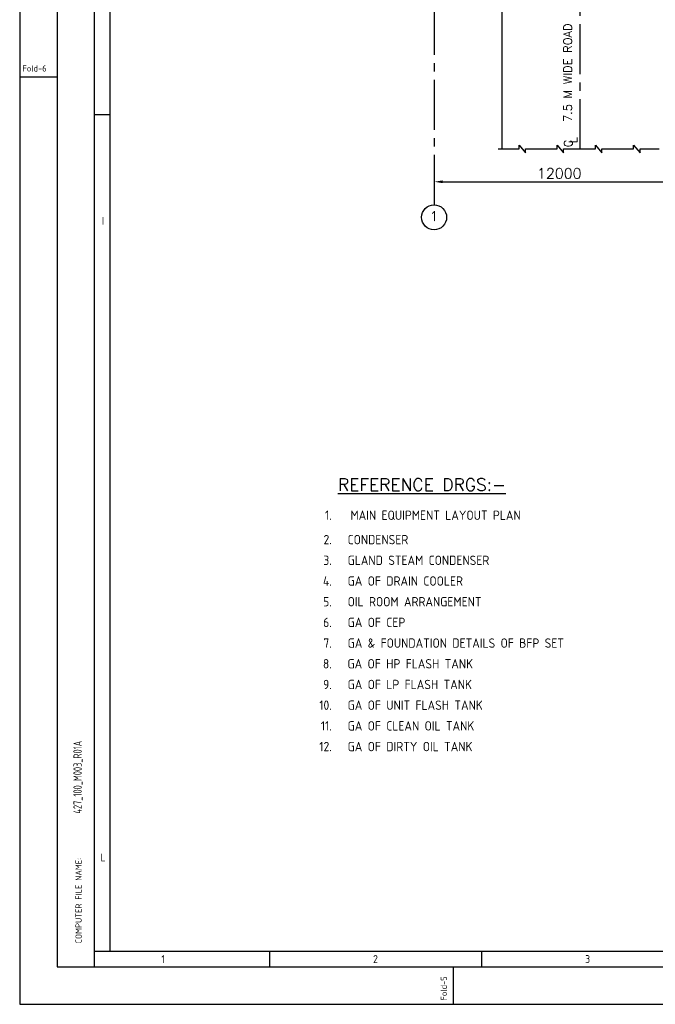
# Model space of a CAD drawing. Extents: x -7650383 to 4934791, y -114316 to 1826789.
# Tile 38 of 131: x 177457 to 208007, y 215003 to 262311. Entities that reach past the tile are written whole.
import ezdxf
from ezdxf.enums import TextEntityAlignment as Align

# ---------------------------------------------------------------- set-up
doc = ezdxf.new("R2010")
doc.units = 0
doc.header["$LTSCALE"] = 800
doc.header["$MEASUREMENT"] = 0
for name, pattern in [('CENTER', [2, 1.25, -0.25, 0.25, -0.25]), ('CENTER2', [1.125, 0.75, -0.125, 0.125, -0.125]), ('CONTINOUS', [0])]:
    doc.linetypes.add(name, pattern=pattern)
doc.layers.get('0').update_dxf_attribs({"linetype": 'CONTINUOUS'})
for name, color, linetype in [('0-7-COL', 2, 'CENTER'), ('DIM', 4, 'CONTINUOUS'), ('FORMAT', 7, 'CONTINUOUS'), ('GRID', 8, 'CENTER'), ('ROAD', 40, 'CONTINUOUS'), ('T', 3, 'CONTINUOUS'), ('TEXT', 3, 'CONTINUOUS')]:
    doc.layers.add(name, color=color, linetype=linetype)
doc.styles.add('D1', font='ROMAND')
doc.styles.add('R', font='ROMANC')
doc.styles.add('ROMANC', font='romanc')
doc.styles.add('ROMANS', font='ISO9.shx', dxfattribs={"width": 0.8})
doc.styles.add('S1', font='SIMPLEX.SHX', dxfattribs={"height": 200})
doc.styles.get("Standard").update_dxf_attribs({"font": 'ISO9'})
doc.dimstyles.new('STANDARD$0', dxfattribs={"dimtxt": 250, "dimasz": 200, "dimexe": 0, "dimexo": 0, "dimgap": 100, "dimtad": 1, "dimdec": 0, "dimzin": 0, "dimdsep": 46, "dimtxsty": 'S1', "dimcen": 0, "dimadec": 0, "dimazin": 0, "dimtfac": 1, "dimtdec": 0, "dimtmove": 2, "dimatfit": 3, "dimfxl": 1, "dimtolj": 1, "dimtzin": 0, "dimarcsym": 0})

# ---------------------------------------------------------------- blocks, each defined once
blk = doc.blocks.new('*D397')
at = {"layer": 'DIM', "color": 4, "linetype": 'Continuous', "lineweight": -2, "transparency": 16777216}
blk.add_line((197791, 254524), (208991, 254524), dxfattribs=at)
at = {"layer": 'DIM', "color": 4, "linetype": 'Continuous', "transparency": 16777216}
for points in [[(197791, 254590), (197791, 254457), (197391, 254524)], [(208991, 254590), (208991, 254457), (209391, 254524)]]:
    blk.add_solid(points, dxfattribs=at)
at = {"layer": 'DIM', "linetype": 'Continuous', "transparency": 16777216, "insert": (203391, 254924), "char_height": 500, "attachment_point": 5, "style": 'ROMANC'}
blk.add_mtext('\\A1;12000', dxfattribs=at)
blk = doc.blocks.new('A$C731D3036')
for p, q in [((-2590.23, 26.68), (-2590.23, 1843.18)), ((-2579.11, 37.8), (-2579.11, 1816.5)), ((-2616.91, 660.34), (-2643.59, 660.34)), ((-2590.23, 633.66), (-2579.11, 633.66)), ((-2590.23, 37.8), (-251.24, 37.8)), ((-2465.72, 37.79), (-2465.72, 26.67)), ((-2314.53, 37.79), (-2314.53, 26.67)), ((-2334.54, 0), (-2334.54, 26.68))]:
    blk.add_line(p, q)
for points in [[(0, 1869.86), (-2643.59, 1869.86), (-2643.59, 0), (0, 0)], [(-26.68, 1843.18), (-2616.91, 1843.18), (-2616.91, 26.68), (-26.68, 26.68)]]:
    blk.add_lwpolyline(points, close=True)
blk.add_text('Fold-6', height=4.447).set_placement((-2641.6, 664.3))
for s, p in [('I', (-2584.25, 558.07)), ('L', (-2584.25, 104.5)), ('1', (-2541.32, 32.23)), ('2', (-2390.13, 32.23)), ('3', (-2238.94, 32.23))]:
    blk.add_text(s, height=5.56).set_placement(p, align=Align.MIDDLE)
for s, height, p in [('COMPUTER FILE NAME:', 4.4467, (-2599.41, 43.32)), ('Fold-5', 4.447, (-2339.23, 2.74))]:
    blk.add_text(s, height=height, rotation=90).set_placement(p)

msp = doc.modelspace()

# ---------------------------------------------------------------- linework, layer by layer
at = {"layer": '0-7-COL', "linetype": 'CENTER2', "ltscale": 4}
msp.add_line((204391.2, 256098.8), (204391.2, 301576.4), dxfattribs=at)
at = {"layer": '0-7-COL', "color": 6, "linetype": 'Continuous'}
msp.add_circle((197375.7, 252816), 600, dxfattribs=at)
at = {"layer": 'DIM', "flags": 128}
for points in [[(200448.1, 256098.8), (201461.9, 256098.8), (201461.9, 256282.2), (201767.7, 255915.3), (201767.7, 256098.8), (202532.1, 256098.8)], [(202532.1, 256098.8), (203296.6, 256098.8), (203296.6, 256282.2), (203602.3, 255915.3), (203602.3, 256098.8), (204366.8, 256098.8)], [(204366.8, 256098.8), (205131.2, 256098.8), (205131.2, 256282.2), (205437, 255915.3), (205437, 256098.8), (206201.4, 256098.8)], [(206201.4, 256098.8), (206965.8, 256098.8), (206965.8, 256282.2), (207271.6, 255915.3), (207271.6, 256098.8), (208184.8, 256098.8)]]:
    msp.add_lwpolyline(points, dxfattribs=at)
at = {"layer": 'GRID', "linetype": 'CENTER2', "ltscale": 4}
msp.add_line((197391.2, 253416), (197391.2, 302036.7), dxfattribs=at)
at = {"layer": 'ROAD', "ltscale": 4}
msp.add_line((200641.2, 256098.8), (200641.2, 301576.4), dxfattribs=at)

# ---------------------------------------------------------------- block references
at = {"color": 1, "linetype": 'CONTINOUS', "lineweight": 15, "xscale": 67.46500254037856, "yscale": 67.46500254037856, "zscale": 67.46500254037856}
msp.add_blockref('A$C731D3036', (355807.2, 215002.9), dxfattribs=at)

# ---------------------------------------------------------------- texts
at = {"layer": '0-7-COL', "color": 6, "linetype": 'Continuous', "style": 'ROMANS'}
msp.add_text('1', height=500, dxfattribs=at).set_placement((197369.9, 252875), align=Align.MIDDLE)
at = {"layer": 'FORMAT', "color": 3, "style": 'ROMANS', "width": 0.8}
msp.add_text('427_100_M003_R01A', height=405, rotation=90, dxfattribs=at).set_placement((180240.2, 225912.5), align=Align.MIDDLE_CENTER)
at = {"layer": 'T', "style": 'D1'}
for s, p in [('7.5 M WIDE ROAD', (203999.3, 259760)), ('C', (204020.3, 256361.4)), ('L ', (204256.3, 256664.2))]:
    msp.add_text(s, height=400, rotation=90, dxfattribs=at).set_placement(p, align=Align.CENTER)
at = {"layer": 'TEXT', "style": 'R'}
msp.add_text('%%UREFERENCE DRGS:-', height=600, dxfattribs=at).set_placement((196792.1, 239969.9), align=Align.MIDDLE)
at = {"layer": 'TEXT', "style": 'ROMANS'}
for s, p in [('1.', (192455.7, 238277.9)), ('2.', (192455.7, 237105.8)), ('3.', (192455.7, 236111.4)), ('4.', (192455.7, 235117)), ('5.', (192455.7, 234122.6)), ('6.', (192455.7, 233128.1)), ('7.', (192455.7, 232133.7)), ('8.', (192455.7, 231139.3)), ('9.', (192455.7, 230144.8)), ('10.', (192455.7, 229150.4)), ('11.', (192455.7, 228156)), ('12.', (192455.7, 227161.5))]:
    msp.add_text(s, height=450, dxfattribs=at).set_placement(p, align=Align.RIGHT)
for s, p in [('MAIN EQUIPMENT LAYOUT PLAN ', (193355.6, 238277.9)), ('CONDENSER  ', (193219.3, 237105.8)), ('GLAND STEAM CONDENSER  ', (193219.3, 236111.4)), ('GA OF DRAIN COOLER', (193219.3, 235117)), ('OIL ROOM ARRANGEMENT', (193219.3, 234122.6)), ('GA OF CEP ', (193219.3, 233128.1)), ('GA & FOUNDATION DETAILS OF BFP SET', (193219.3, 232133.7)), ('GA OF HP FLASH TANK', (193212.7, 231139.3)), ('GA OF LP FLASH TANK', (193219.3, 230144.8)), ('GA OF UNIT FLASH TANK', (193219.3, 229150.4)), ('GA OF CLEAN OIL TANK', (193219.3, 228156)), ('GA OF DIRTY OIL TANK', (193219.3, 227161.5))]:
    msp.add_text(s, height=450, dxfattribs=at).set_placement(p)

# ---------------------------------------------------------------- dimensions: what is measured, and where the dimension line sits
at = {"layer": 'DIM', "linetype": 'Continuous'}
dim = msp.add_linear_dim(base=(209391.2, 254523.8), p1=(197391.2, 254523.8), p2=(209391.2, 254523.8), dimstyle='STANDARD$0', override={"dimscale": 100, "dimtxt": 5, "dimasz": 4, "dimgap": 1.5, "dimtxsty": 'ROMANC', "dimclrd": 4, "dimclre": 256, "dimclrt": 256, "dimtix": 1}, dxfattribs=at)
dim.commit()
dim.dimension.update_dxf_attribs({"geometry": '*D397', "text_midpoint": (203391.2, 254923.8)})

doc.saveas('drawing.dxf')
